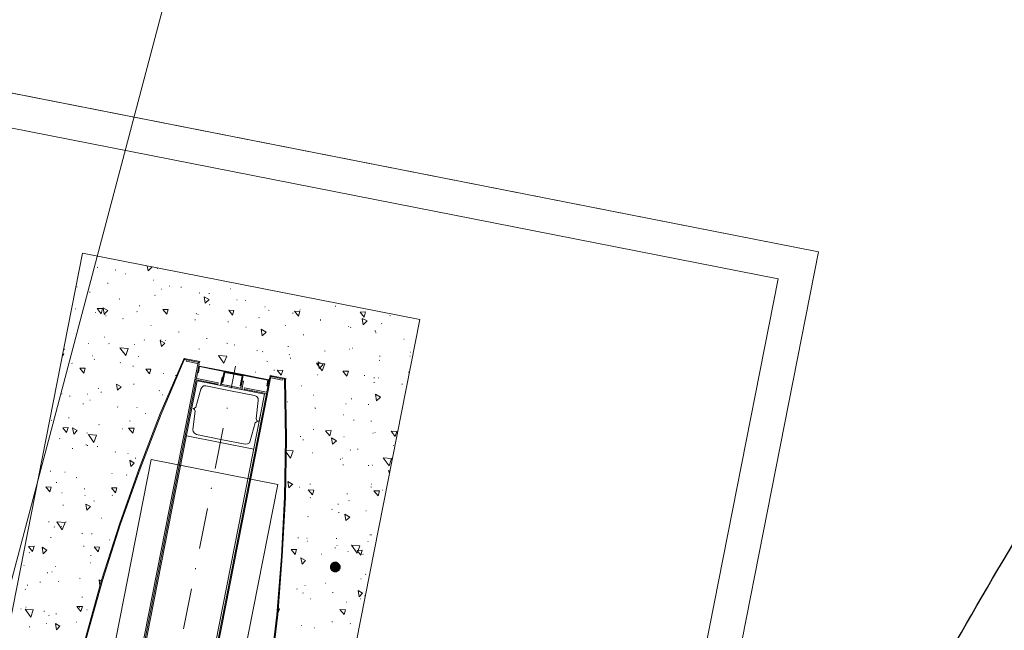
# Model space of a CAD drawing. Header units: millimetres. Extents: x 19047 to 276906, y -533553 to -451719.
# Tile 29 of 36: x 56283 to 58575, y -465495 to -464072. Entities that reach past the tile are written whole.
import ezdxf
from ezdxf.lldxf.tags import DXFTag

# ---------------------------------------------------------------- set-up
doc = ezdxf.new("R2010")
doc.units = ezdxf.units.MM
doc.header["$MEASUREMENT"] = 0
doc.linetypes.add('DASHED', pattern=[19.05, 12.7, -6.35])
doc.layers.add('IS_Węzeł_sieci_kanalizacyjnej_-_opisy', color=7, linetype='Continuous')
for name, color, linetype, lineweight in [('ODLEGŁOŚCI BEZPIECZNE OD LPG', 1, 'DASHED', 30), ('PZT woda_Nr_pióra__1', 7, 'Continuous', 13), ('PZT_Nr_pióra__1', 7, 'Continuous', 13), ('PZT_Nr_pióra__101', 7, 'Continuous', 5), ('PZT_Nr_pióra__205', 8, 'Continuous', 5)]:
    doc.layers.add(name, color=color, linetype=linetype, lineweight=lineweight)
tags = doc.linetypes.add('SOLID', pattern=[10, 10, 0]).pattern_tags.tags
tags[6:7] = [DXFTag(74, 4), DXFTag(75, 0), DXFTag(340, '0'), DXFTag(46, 0.0), DXFTag(50, 0.0), DXFTag(44, 0.0), DXFTag(45, 0.0)]
tags[4:5] = [DXFTag(74, 4), DXFTag(75, 0), DXFTag(340, '0'), DXFTag(46, 0.0), DXFTag(50, 0.0), DXFTag(44, 0.0), DXFTag(45, 0.0)]

msp = doc.modelspace()

# ---------------------------------------------------------------- hatches: boundary and pattern name
at = {"layer": 'PZT_Nr_pióra__1', "linetype": 'Continuous', "lineweight": 0, "true_color": 0x000000}
for points in [[(57008.9, -465337.8), (57005.6, -465343.6), (57017.8, -465347.1)], [(57014.9, -465334.7), (57008.9, -465337.8), (57017.8, -465347.1)], [(57021.3, -465334.8), (57014.9, -465334.7), (57017.8, -465347.1)], [(57027, -465339.2), (57021.3, -465334.8), (57017.8, -465347.1)], [(57030.3, -465344.2), (57027, -465339.2), (57017.8, -465347.1)], [(57005.6, -465343.6), (57005.4, -465350), (57017.8, -465347.1)], [(57005.4, -465350), (57008.5, -465356.1), (57017.8, -465347.1)], [(57008.5, -465356.1), (57014.4, -465359.4), (57017.8, -465347.1)], [(57014.4, -465359.4), (57020.8, -465359.5), (57017.8, -465347.1)], [(57030.1, -465350.6), (57030.3, -465344.2), (57017.8, -465347.1)], [(57020.8, -465359.5), (57026.8, -465356.4), (57017.8, -465347.1)], [(57026.8, -465356.4), (57030.1, -465350.6), (57017.8, -465347.1)]]:
    msp.add_hatch(color=18, dxfattribs=at).paths.add_polyline_path(points)

# ---------------------------------------------------------------- linework, layer by layer
at = {"layer": 'IS_Węzeł_sieci_kanalizacyjnej_-_opisy', "linetype": 'SOLID', "lineweight": 20, "ltscale": 10}
msp.add_line((58567.6, -456668.7), (54131.7, -473438.3), dxfattribs=at)
at = {"layer": 'ODLEGŁOŚCI BEZPIECZNE OD LPG', "ltscale": 100}
for centre in [(61672.2, -468544.2), (65439.3, -469439.5)]:
    msp.add_circle(centre, 8000, dxfattribs=at)
at = {"layer": 'PZT woda_Nr_pióra__1', "linetype": 'Continuous', "flags": 128}
for points in [[(58142.3, -464612.7), (57568.8, -467526.8), (55056.9, -467032.5), (55630.4, -464118.3)], [(58048.4, -464675.8), (57505.8, -467432.8), (55150.9, -466969.4), (55693.3, -464212.8)], [(56609.5, -466548.1), (56883.7, -465154.9), (56589.3, -465096.9), (56315.2, -466490.2)]]:
    msp.add_lwpolyline(points, close=True, dxfattribs=at)
at = {"layer": 'PZT_Nr_pióra__101', "linetype": 'Continuous', "flags": 128}
for points in [[(55629.6, -464118.9), (55630.6, -464118.2), (58142.2, -464613.1), (57568.8, -467527.2), (55056.8, -467032.9)], [(55692.7, -464212.6), (58048.3, -464676.2), (57505.8, -467432.8), (55150.9, -466969.4)], [(56429.2, -464616.4), (57214.3, -464770.9), (56770.2, -467027.4), (55985.2, -466872.9)], [(56702.1, -464868.6), (56701.7, -464870.7)], [(56866.2, -464900.9), (56865.8, -464903)], [(56750.2, -465057.1), (56828.1, -465072.5)], [(56751.7, -465049.9), (56807.7, -465060.9)]]:
    msp.add_lwpolyline(points, close=True, dxfattribs=at)
for points in [[(56664.1, -464864.4), (56610.3, -464989.7), (56561.3, -465118.1), (56515.5, -465247.2), (56473.5, -465378), (56436.8, -465510), (56404, -465643.7), (56375.3, -465778.3)], [(56666.2, -464864.8), (56612.2, -464991.1), (56563.4, -465118.5), (56517.3, -465248.6), (56475.6, -465378.5), (56438.6, -465511.4), (56406, -465644.1), (56377.4, -465778.7)], [(56667.9, -464861.9), (56665.6, -464862.5), (56664.1, -464864.4)], [(56665.8, -464861.5), (56702.1, -464868.6)], [(56667.4, -464864), (56666.4, -464863.7), (56666.2, -464864.8)], [(56667.4, -464864), (56701.7, -464870.7)], [(56671, -464867.9), (56671.6, -464864.8)], [(56696.9, -464873), (56671, -464867.9)], [(56697.6, -464869.9), (56671.6, -464864.8)], [(56691.4, -464906.4), (56697.8, -464874.2)], [(56694.6, -464907), (56700.9, -464874.9)], [(56697.8, -464874.2), (56698, -464873.2), (56696.9, -464873)], [(56700.9, -464874.9), (56700.5, -464871.5), (56697.6, -464869.9)], [(56698.3, -464893.7), (56701.1, -464879.2)], [(56699.3, -464894), (56702, -464880.5)], [(56782.1, -464895.1), (56701.1, -464879.2)], [(56781.9, -464896.2), (56702, -464880.5)], [(56785.2, -464879.6), (56775.2, -464930.5)], [(56699.3, -464894), (56698.3, -464893.7)], [(56756.4, -464905.2), (56754.3, -464904.8), (56750.5, -464924.5)], [(56753.3, -464920.8), (56759.1, -464891.7)], [(56756.2, -464917), (56760.7, -464894.2)], [(56781.5, -464898.3), (56760.7, -464894.2)], [(56781.5, -464898.3), (56801.2, -464902.1)], [(56781.9, -464896.2), (56860.8, -464911.7)], [(56782.1, -464895.1), (56863.1, -464911.1)], [(56798.8, -464925.4), (56796.7, -464925), (56801.2, -464902.1)], [(56798, -464929.6), (56803.7, -464900.5)], [(56868.9, -464903.6), (56866.6, -464904.2), (56865, -464907.1)], [(56899, -464909.5), (56865.8, -464903)], [(56901.5, -464907.9), (56866.2, -464900.9)], [(56868.9, -464903.6), (56894.9, -464908.7)], [(56690.6, -464910.6), (56514.5, -465805.7)], [(56693.7, -464911.2), (56517.6, -465806.3)], [(56696.5, -464913.9), (56520.7, -465806.9)], [(56694.8, -464911.4), (56690.6, -464910.6)], [(56691.4, -464906.4), (56691.9, -464909.7), (56694.8, -464911.4)], [(56694.6, -464907), (56694.4, -464908.1), (56695.4, -464908.3)], [(56745.2, -464918.1), (56744.6, -464921.2), (56694.8, -464911.4)], [(56745.2, -464918.1), (56695.4, -464908.3)], [(56775.4, -464929.4), (56696.5, -464913.9)], [(56716.8, -464925.4), (56711.4, -464925.5), (56707.5, -464929), (56704.6, -464932.7)], [(56773.9, -464936.7), (56716.8, -464925.4)], [(56753.3, -464920.8), (56754.2, -464922)], [(56756.2, -464917), (56754.2, -464916.6)], [(56787.4, -464928.5), (56754.2, -464922)], [(56763.5, -464923.8), (56796.8, -464930.4)], [(56801.1, -464914), (56804.2, -464914.6), (56800.3, -464934.3)], [(56821.8, -465866.2), (56846.3, -465730.8), (56865.4, -465595.4), (56881.6, -465458.4), (56892.2, -465322.4), (56899.9, -465184.7), (56901.9, -465048.2), (56899.8, -464910.8)], [(56823.9, -465866.6), (56847.4, -465731), (56867.7, -465594.8), (56883.7, -465458.8), (56894.5, -465321.7), (56901.9, -465185.2), (56904.2, -465047.5), (56901.9, -464911.2)], [(56858.2, -464925.2), (56860.8, -464911.7)], [(56858.2, -464925.2), (56860.3, -464925.6)], [(56858.6, -464939.3), (56865, -464907.1)], [(56860.3, -464925.6), (56863.1, -464911.1)], [(56860.7, -464939.7), (56867, -464907.5)], [(56868.3, -464906.7), (56867, -464907.5)], [(56868.3, -464906.7), (56894.2, -464911.8)], [(56894.2, -464911.8), (56894.9, -464908.7)], [(56899.8, -464910.8), (56900.1, -464909.7), (56899, -464909.5)], [(56901.9, -464911.2), (56901.3, -464908.9), (56899.4, -464907.4)], [(56677.5, -465837.8), (56853.3, -464944.7)], [(56857.8, -464943.5), (56681.7, -465838.6)], [(56859.9, -464943.9), (56683.7, -465839)], [(56693.1, -464974.7), (56704.6, -464932.7)], [(56773.9, -464936.7), (56830, -464947.7)], [(56775.4, -464929.4), (56853.3, -464944.7)], [(56796.8, -464930.4), (56797.8, -464930.6), (56798, -464929.6)], [(56805.9, -464933.3), (56806.5, -464930.2)], [(56805.9, -464933.3), (56856.8, -464943.3)], [(56806.5, -464930.2), (56857.4, -464940.2)], [(56838.6, -464959.1), (56838.3, -464954.8), (56835, -464949.8), (56830, -464947.7)], [(56853.3, -464944.7), (56840.8, -465008.1)], [(56859.9, -464943.9), (56856.8, -464943.3), (56859.1, -464942.6), (56860.7, -464939.7)], [(56857.4, -464940.2), (56858.6, -464939.3)], [(56833.3, -465002.3), (56838.6, -464959.1)], [(56691.3, -464984.1), (56686, -465027.2)], [(56687.1, -464977.8), (56690.4, -464977.4), (56693.1, -464974.7)], [(56691.3, -464984.1), (56689.8, -464980.5), (56687.1, -464977.8)], [(56766.2, -464976.1), (56765.8, -464978.2)], [(56831.5, -465011.6), (56820, -465053.6)], [(56833.3, -465002.3), (56834.8, -465005.8), (56838.7, -465007.7), (56834.1, -465008.9), (56831.5, -465011.6)], [(56750.2, -465057.1), (56671.3, -465041.6)], [(56686, -465027.2), (56687.3, -465031.8), (56689.8, -465035.5), (56694.6, -465038.6)], [(56751.7, -465049.9), (56694.6, -465038.6)], [(56751.7, -465049.9), (56694.6, -465038.6)], [(56756.8, -465023.9), (56738.4, -465117.4)], [(56807.7, -465060.9), (56813.3, -465059.9), (56818.1, -465057.6), (56820, -465053.6)], [(56729.4, -465163.1), (56729, -465165.1)], [(56720, -465210.8), (56701.6, -465304.3)], [(56692.6, -465350), (56692.2, -465352.1)], [(56683.2, -465397.7), (56664.8, -465491.2)]]:
    msp.add_lwpolyline(points, dxfattribs=at)
at = {"layer": 'PZT_Nr_pióra__205', "linetype": 'Continuous', "flags": 128}
for points in [[(56463.8, -464649.1), (56464.8, -464649.3)], [(56581.9, -464657.3), (56579.8, -464646.1)], [(56581.9, -464657.3), (56591.2, -464648.3)], [(56591.2, -464648.3), (56590.2, -464648.1)], [(56603.5, -464651.8), (56602.7, -464650.6)], [(56603.5, -464651.8), (56603.7, -464650.8)], [(56505.7, -464655.2), (56506.8, -464655.4)], [(56528.8, -464664.1), (56529.8, -464664.3)], [(56416, -464694.7), (56417, -464694.9)], [(56487.8, -464686.2), (56488.8, -464686.4)], [(56593.8, -464679), (56594.9, -464679.2)], [(56631, -464692.8), (56632.1, -464693)], [(56658.6, -464695), (56659.7, -464695.2)], [(56773.2, -464699.2), (56774.2, -464699.4)], [(56445.9, -464707.1), (56447, -464707.3)], [(56597.7, -464714.3), (56598.7, -464714.5)], [(56613.4, -464700.1), (56614.4, -464700.4)], [(56701.2, -464708.8), (56702.3, -464709)], [(56714.8, -464733), (56712.5, -464717.5)], [(56724.1, -464724.1), (56712.5, -464717.5)], [(56723.6, -464710), (56724.7, -464710.2)], [(56472.6, -464757.7), (56463.3, -464745)], [(56476.1, -464745.4), (56463.3, -464745)], [(56480.1, -464758.1), (56477.6, -464743.5)], [(56488.2, -464749.9), (56477.6, -464743.5)], [(56515.1, -464722.9), (56516.1, -464723.1)], [(56561.6, -464738.5), (56562.7, -464738.7)], [(56714.8, -464733), (56724.1, -464724.1)], [(56725, -464736.1), (56726, -464736.3)], [(56788.6, -464724.9), (56789.7, -464725.1)], [(56807.7, -464726.5), (56808.8, -464726.7)], [(56853.5, -464740.9), (56854.5, -464741.1)], [(57017.6, -464739.8), (57018.7, -464740)], [(56412.4, -464745.8), (56413.4, -464746)], [(56459.3, -464754), (56460.4, -464754.2)], [(56472.6, -464757.7), (56476.1, -464745.4)], [(56480.1, -464758.1), (56488.2, -464749.9)], [(56480.9, -464759.3), (56482, -464759.5)], [(56483.7, -464762), (56484.7, -464762.2)], [(56555.6, -464752.4), (56556.7, -464752.6)], [(56625.6, -464758.6), (56616, -464747)], [(56628.9, -464747.4), (56616, -464747)], [(56625.6, -464758.6), (56628.9, -464747.4)], [(56693.9, -464757), (56694.9, -464757.2)], [(56697.8, -464758.8), (56698.9, -464759)], [(56778.4, -464760.7), (56769.8, -464749.3)], [(56781.7, -464749.4), (56769.8, -464749.3)], [(56778.4, -464760.7), (56781.7, -464749.4)], [(56839.8, -464766.3), (56840.9, -464766.5)], [(56862.6, -464749.2), (56863.7, -464749.4)], [(56918.5, -464755.9), (56919.5, -464756.1)], [(56932.2, -464762.9), (56922.6, -464751.3)], [(56935.5, -464751.7), (56922.6, -464751.3)], [(56932.2, -464762.9), (56935.5, -464751.7)], [(56935, -464748.3), (56936.1, -464748.6)], [(57088.4, -464752.6), (57075.4, -464753.3)], [(57085, -464764.9), (57075.4, -464753.3)], [(57085, -464764.9), (57088.4, -464752.6)], [(57144.9, -464761.6), (57146, -464761.8)], [(56523.3, -464768.7), (56524.4, -464768.9)], [(56588.1, -464784.7), (56589.2, -464784.9)], [(56691, -464771.5), (56692.1, -464771.7)], [(56767.8, -464775.8), (56768.9, -464776.1)], [(56809.6, -464788.4), (56810.6, -464788.6)], [(56900.9, -464784.8), (56902, -464785)], [(56983.1, -464772.9), (56984.1, -464773.1)], [(56983.5, -464770.8), (56984.5, -464771)], [(57048.3, -464786.8), (57049.3, -464787)], [(57053.3, -464788.9), (57054.3, -464789.1)], [(57082.5, -464782.8), (57080, -464768.2)], [(57091.8, -464773.8), (57080, -464768.2)], [(57082.5, -464782.8), (57091.8, -464773.8)], [(57125.1, -464780.3), (57126.1, -464780.6)], [(56480.3, -464812), (56481.3, -464812.2)], [(56653.1, -464799.7), (56654.2, -464799.9)], [(56847.6, -464808.8), (56845.3, -464793.3)], [(56857, -464799.9), (56845.3, -464793.3)], [(56847.6, -464808.8), (56857, -464799.9)], [(56943.1, -464806), (56944.2, -464806.2)], [(57110, -464796.8), (57111, -464797)], [(57110.6, -464799.1), (57111.6, -464799.3)], [(57112.3, -464801.6), (57113.3, -464801.8)], [(56443, -464826.2), (56444, -464826.5)], [(56490.3, -464826.9), (56491.3, -464827.1)], [(56530.2, -464854.2), (56516.5, -464836.4)], [(56535.6, -464838), (56516.5, -464836.4)], [(56550.3, -464829), (56551.3, -464829.2)], [(56572.9, -464818.4), (56573.9, -464818.6)], [(56613, -464833.8), (56610.4, -464819.3)], [(56621, -464825.7), (56610.4, -464819.3)], [(56610.6, -464818.3), (56611.7, -464818.5)], [(56613, -464833.8), (56621, -464825.7)], [(56622.3, -464819.5), (56623.3, -464819.7)], [(56718.1, -464814.6), (56719.2, -464814.8)], [(56765.5, -464826.1), (56766.5, -464826.3)], [(56783, -464830.6), (56784, -464830.8)], [(56783.2, -464829.6), (56784.2, -464829.8)], [(56907.5, -464833.5), (56908.5, -464833.7)], [(57177.3, -464816.5), (57178.3, -464816.7)], [(56382, -464856.3), (56386.2, -464851.7)], [(56386.2, -464851.7), (56383.3, -464850.1)], [(56387.4, -464840.1), (56388.4, -464840.3)], [(56452.4, -464855.1), (56453.4, -464855.3)], [(56530.2, -464854.2), (56535.6, -464838)], [(56558.9, -464856.6), (56559.9, -464856.8)], [(56700.4, -464839.2), (56701.4, -464839.4)], [(56758.6, -464872.2), (56745.9, -464854.6)], [(56765, -464856.2), (56745.9, -464854.6)], [(56758.6, -464872.2), (56765, -464856.2)], [(56835.5, -464843.1), (56836.5, -464843.3)], [(56848, -464845.5), (56849, -464845.8)], [(56910.3, -464852.4), (56911.3, -464852.6)], [(56992.8, -464843.9), (56993.9, -464844.1)], [(57049.7, -464839.9), (57050.7, -464840.1)], [(57057.8, -464837.2), (57058.8, -464837.4)], [(57120.9, -464856.1), (57122, -464856.3)], [(57191.1, -464855.9), (57192.1, -464856.1)], [(57192.9, -464846.6), (57194, -464846.8)], [(56404.7, -464872.7), (56405.7, -464872.9)], [(56456.2, -464863.4), (56457.2, -464863.6)], [(56517.2, -464871.1), (56518.2, -464871.3)], [(56546.9, -464879.1), (56547.9, -464879.3)], [(56858.6, -464868.1), (56859.7, -464868.3)], [(56913, -464860.5), (56914, -464860.7)], [(56987, -464890.2), (56974.2, -464872.6)], [(56993.3, -464874.2), (56974.2, -464872.6)], [(56978, -464875.4), (56979, -464875.7)], [(56980.5, -464884.6), (56978.2, -464869)], [(56989.8, -464875.6), (56978.2, -464869)], [(56980.5, -464884.6), (56989.8, -464875.6)], [(56987, -464890.2), (56993.3, -464874.2)], [(57120.1, -464865.7), (57121.2, -464865.9)], [(56432.6, -464895.4), (56423, -464883.8)], [(56435.9, -464884.2), (56423, -464883.8)], [(56432.6, -464895.4), (56435.9, -464884.2)], [(56585.4, -464897.4), (56576.8, -464886)], [(56588.6, -464886.2), (56576.8, -464886)], [(56582.2, -464886), (56583.2, -464886.2)], [(56585.4, -464897.4), (56588.6, -464886.2)], [(56617.9, -464896.3), (56619, -464896.5)], [(56646.2, -464900.8), (56647.2, -464901)], [(56832.1, -464893.1), (56833.2, -464893.3)], [(56875.1, -464888.6), (56876.1, -464888.8)], [(56892.1, -464900.6), (56882.6, -464889)], [(56895.4, -464889.4), (56882.6, -464889)], [(56892.1, -464900.6), (56895.4, -464889.4)], [(56975.4, -464899.7), (56976.4, -464899.9)], [(57044.9, -464902.6), (57035.3, -464891)], [(57048.2, -464891.4), (57035.3, -464891)], [(57042.8, -464891.4), (57043.8, -464891.6)], [(57044.9, -464902.6), (57048.2, -464891.4)], [(57085.2, -464900.9), (57086.2, -464901.1)], [(57190, -464894.5), (57188.1, -464893.1)], [(57190.2, -464893.5), (57188.1, -464893.1)], [(56511, -464935.6), (56508.4, -464921.1)], [(56519, -464927.5), (56508.4, -464921.1)], [(56511, -464935.6), (56519, -464927.5)], [(56548.3, -464921.4), (56549.3, -464921.6)], [(56902.3, -464909.1), (56903.4, -464909.3)], [(56939.1, -464925), (56940.2, -464925.2)], [(57107.8, -464906.4), (57108.8, -464906.6)], [(57107.8, -464917.2), (57108.9, -464917.4)], [(57117.6, -464906.2), (57118.6, -464906.4)], [(57172.8, -464921.3), (57173.9, -464921.5)], [(56381.1, -464943.5), (56382.1, -464943.7)], [(56399.3, -464949.3), (56400.4, -464949.5)], [(56440.2, -464944.4), (56441.3, -464944.6)], [(56465.5, -464931), (56466.5, -464931.2)], [(56472.4, -464939.9), (56473.4, -464940.1)], [(56607.9, -464936.4), (56608.9, -464936.6)], [(56614.6, -464946.3), (56615.6, -464946.5)], [(56967.2, -464946.7), (56968.2, -464946.9)], [(57113.4, -464960.3), (57111, -464944.8)], [(57122.7, -464951.4), (57111, -464944.8)], [(56430.3, -464967.2), (56431.4, -464967.4)], [(56446.1, -464958.5), (56447.1, -464958.7)], [(56905.8, -464962.6), (56906.9, -464962.8)], [(57042, -464966.8), (57043, -464967)], [(57055, -464955.3), (57056.1, -464955.5)], [(57094.5, -464968.5), (57095.5, -464968.7)], [(57113.4, -464960.3), (57122.7, -464951.4)], [(56510.9, -464974.4), (56511.9, -464974.6)], [(56555.9, -464975.8), (56557, -464976)], [(56575.9, -464989.4), (56576.9, -464989.6)], [(56970, -464976.3), (56971, -464976.6)], [(56970.8, -464977.6), (56971.9, -464977.8)], [(57035.8, -464992.5), (57036.9, -464992.7)], [(56357, -465005.6), (56358, -465005.8)], [(56397, -464999.5), (56398, -464999.7)], [(56467.2, -465015.5), (56468.2, -465015.7)], [(56539, -465006.9), (56540, -465007.1)], [(57060.4, -465004.9), (57061.4, -465005.1)], [(57100.9, -465007.5), (57101.9, -465007.7)], [(56395.8, -465021.9), (56383.8, -465022.8)], [(56392.3, -465034.2), (56383.8, -465022.8)], [(56392.3, -465034.2), (56395.8, -465021.9)], [(56409, -465037.4), (56406.4, -465022.9)], [(56417, -465029.3), (56406.4, -465022.9)], [(56409, -465037.4), (56417, -465029.3)], [(56439.7, -465034.9), (56440.7, -465035.1)], [(56455.7, -465057.4), (56443.2, -465038.8)], [(56462.3, -465040.4), (56443.2, -465038.8)], [(56455.7, -465057.4), (56462.3, -465040.4)], [(56522.4, -465025.3), (56523.5, -465025.5)], [(56546.3, -465035.4), (56536.8, -465023.8)], [(56549.6, -465024.1), (56536.8, -465023.8)], [(56546.3, -465035.4), (56549.6, -465024.1)], [(56966.6, -465026.4), (56967.7, -465026.6)], [(57008.1, -465029.2), (56995.1, -465029.8)], [(57004.7, -465041.4), (56995.1, -465029.8)], [(57004.7, -465041.4), (57008.1, -465029.2)], [(57105.1, -465035.3), (57106.1, -465035.5)], [(57109.7, -465034), (57110.7, -465034.2)], [(57157.4, -465043.4), (57148, -465030.8)], [(57160.9, -465031.2), (57148, -465030.8)], [(57157.4, -465043.4), (57160.9, -465031.2)], [(56375.6, -465048.1), (56376.6, -465048.3)], [(56437.5, -465062.5), (56438.5, -465062.7)], [(56440.4, -465064.1), (56441.4, -465064.3)], [(56936.4, -465043.1), (56937.4, -465043.3)], [(56942.4, -465050.7), (56943.5, -465050.9)], [(57011.6, -465061.1), (57009, -465046.6)], [(57020.7, -465053.2), (57009, -465046.6)], [(57011.6, -465061.1), (57020.7, -465053.2)], [(57037.7, -465043.6), (57038.7, -465043.8)], [(57152.3, -465064), (57153.3, -465064.2)], [(56405.5, -465071.3), (56406.6, -465071.5)], [(56463.6, -465066.5), (56464.7, -465066.7)], [(56505.4, -465079.1), (56506.4, -465079.3)], [(56534.9, -465082.7), (56535.9, -465082.9)], [(56913.5, -465093.6), (56903.3, -465079.7)], [(56920.1, -465076.5), (56904.1, -465075.6)], [(56913.5, -465093.6), (56920.1, -465076.5)], [(56964.5, -465081), (56965.5, -465081.2)], [(57052.1, -465074.5), (57053.1, -465074.7)], [(57069.7, -465072.6), (57070.8, -465072.8)], [(56541.8, -465113.2), (56539.3, -465098.7)], [(56549.9, -465105.1), (56539.3, -465098.7)], [(56541.8, -465113.2), (56549.9, -465105.1)], [(56552.1, -465093.7), (56553.2, -465093.9)], [(57029.5, -465095.9), (57030.6, -465096.1)], [(57034.3, -465093.6), (57035.3, -465093.8)], [(57035.6, -465109), (57036.6, -465109.2)], [(57094.5, -465110.9), (57095.6, -465111.1)], [(57104.5, -465109.6), (57105.5, -465109.8)], [(57142.9, -465111.8), (57129.3, -465092.9)], [(57148.4, -465094.5), (57129.3, -465092.9)], [(57142.9, -465111.8), (57148.4, -465094.5)], [(56354.2, -465123.7), (56355.3, -465123.9)], [(56388.3, -465126.1), (56389.3, -465126.3)], [(56497.7, -465129.3), (56498.7, -465129.5)], [(56531.5, -465132.7), (56532.5, -465132.9)], [(57143.8, -465129.2), (57141.9, -465122.4)], [(57144.8, -465124), (57141.9, -465122.4)], [(56368.4, -465150.3), (56369.4, -465150.5)], [(56414.9, -465138.9), (56415.9, -465139.1)], [(56909.6, -465162.9), (56907, -465148.4)], [(56918.7, -465155), (56907, -465148.4)], [(56909.6, -465162.9), (56917.6, -465154.8)], [(56917.6, -465154.8), (56918.7, -465155)], [(56958.7, -465154.3), (56959.8, -465154.5)], [(57102.1, -465154.4), (57103.2, -465154.6)], [(56353.3, -465172.1), (56343.7, -465160.5)], [(56356.6, -465160.9), (56343.7, -465160.5)], [(56353.3, -465172.1), (56356.6, -465160.9)], [(56380.9, -465174.3), (56382, -465174.5)], [(56433.4, -465165.2), (56434.5, -465165.4)], [(56506.1, -465174.1), (56496.5, -465162.5)], [(56509.4, -465162.9), (56496.5, -465162.5)], [(56498.4, -465180.2), (56499.5, -465180.4)], [(56506.1, -465174.1), (56509.4, -465162.9)], [(56933.6, -465161.2), (56934.7, -465161.4)], [(56964.6, -465179.1), (56955, -465167.6)], [(56967.9, -465167.9), (56955, -465167.6)], [(56964.6, -465179.1), (56967.9, -465167.9)], [(57044.9, -465176.6), (57046, -465176.8)], [(57100.9, -465160.7), (57102, -465160.9)], [(57117.4, -465181.2), (57107.8, -465169.6)], [(57120.7, -465169.9), (57107.8, -465169.6)], [(57117.4, -465181.2), (57120.7, -465169.9)], [(57127.5, -465168.1), (57128.5, -465168.3)], [(56383.9, -465202.9), (56385, -465203.1)], [(56434.7, -465180.6), (56435.8, -465180.8)], [(56439.8, -465215), (56437.3, -465200.5)], [(56448.1, -465205.9), (56437.3, -465200.5)], [(56455.9, -465193.4), (56457, -465193.6)], [(56959, -465185.6), (56960.1, -465185.8)], [(57024, -465200.5), (57025.1, -465200.8)], [(57049.3, -465192.6), (57050.4, -465192.8)], [(56439.8, -465215), (56448.1, -465205.9)], [(57009.7, -465212.8), (57010.8, -465213)], [(57025.5, -465220.3), (57026.6, -465220.5)], [(57042.4, -465238.7), (57039.9, -465224.2)], [(57051.5, -465230.8), (57039.9, -465224.2)], [(57088.8, -465216.5), (57089.9, -465216.7)], [(56350.4, -465241.6), (56351.5, -465241.9)], [(56382.2, -465260.9), (56369.7, -465242.2)], [(56388.8, -465243.8), (56369.7, -465242.2)], [(56382.2, -465260.9), (56388.8, -465243.8)], [(56390.3, -465241.9), (56391.3, -465242.1)], [(56472.9, -465233.4), (56473.9, -465233.6)], [(56953.6, -465229.8), (56954.6, -465230)], [(57042.4, -465238.7), (57051.5, -465230.8)], [(56363.1, -465253.9), (56364.2, -465254.1)], [(56380.6, -465253), (56381.6, -465253.2)], [(56428.1, -465268.8), (56429.2, -465269)], [(56450.6, -465270), (56451.6, -465270.2)], [(57101.7, -465271.9), (57102.7, -465272.1)], [(56298.5, -465281), (56299.5, -465281.2)], [(56355.1, -465278.2), (56356.1, -465278.4)], [(56492.1, -465283.6), (56493.1, -465283.8)], [(56930.9, -465279.3), (56931.9, -465279.5)], [(56951.2, -465280.1), (56952.3, -465280.3)], [(56953.1, -465286.9), (56954.1, -465287.1)], [(57020.1, -465280.7), (57021.2, -465280.9)], [(57093.2, -465287.5), (57094.2, -465287.7)], [(57098.4, -465272.3), (57099.4, -465272.5)], [(56316.6, -465298.6), (56303.5, -465299.3)], [(56313.1, -465310.9), (56303.5, -465299.3)], [(56305, -465313.6), (56306, -465313.8)], [(56313.1, -465310.9), (56316.6, -465298.6)], [(56337.8, -465316.8), (56335.5, -465301.3)], [(56346.1, -465307.7), (56335.5, -465301.3)], [(56337.8, -465316.8), (56346.1, -465307.7)], [(56432, -465298.7), (56433, -465298.9)], [(56466, -465311.9), (56456.5, -465300.3)], [(56469.3, -465300.6), (56456.5, -465300.3)], [(56466, -465311.9), (56469.3, -465300.6)], [(56924.4, -465317.9), (56914.8, -465306.3)], [(56927.6, -465306.7), (56914.8, -465306.3)], [(56924.4, -465317.9), (56927.6, -465306.7)], [(56985, -465316.9), (56986, -465317.1)], [(57016.9, -465302.7), (57017.9, -465302.9)], [(57021.2, -465297.1), (57022.3, -465297.3)], [(57046.6, -465310.7), (57047.6, -465310.9)], [(57068.4, -465315), (57055.9, -465296.3)], [(57075, -465297.9), (57055.9, -465296.3)], [(57068.4, -465315), (57075, -465297.9)], [(57080.6, -465307.7), (57068.6, -465308.5)], [(57077.1, -465319.9), (57068.6, -465308.5)], [(57077.1, -465319.9), (57080.6, -465307.7)], [(57081.9, -465317.6), (57082.9, -465317.8)], [(56448.1, -465337.4), (56449.1, -465337.6)], [(56448.2, -465320.2), (56449.3, -465320.4)], [(56940.4, -465340.5), (56937.9, -465326)], [(56948.5, -465332.4), (56937.9, -465326)], [(56940.4, -465340.5), (56948.5, -465332.4)], [(56292.6, -465343.5), (56293.7, -465343.7)], [(56347.5, -465360.8), (56348.5, -465361)], [(56357.6, -465358.5), (56358.7, -465358.7)], [(56365.5, -465346), (56366.5, -465346.2)], [(57017.8, -465347.1), (57018.9, -465347.3)], [(56330.3, -465382.2), (56331.4, -465382.4)], [(56372.7, -465380.8), (56373.7, -465381.1)], [(56422.6, -465373.4), (56423.7, -465373.6)], [(56470, -465390.3), (56468.3, -465377)], [(56473.1, -465380.1), (56468.3, -465377)], [(56994.3, -465384.5), (56995.3, -465384.7)], [(57077.1, -465374.9), (57078.1, -465375.1)], [(57087.8, -465364.1), (57088.9, -465364.3)], [(56295.7, -465399.1), (56296.7, -465399.3)], [(56300.9, -465389.4), (56301.9, -465389.6)], [(56927.9, -465398.4), (56929, -465398.6)], [(56942.3, -465407.7), (56943.3, -465407.9)], [(56946.8, -465390.3), (56947.8, -465390.5)], [(57011.6, -465406.3), (57012.6, -465406.5)], [(57073.3, -465416.3), (57070.7, -465401.7)], [(57081.3, -465408.1), (57070.7, -465401.7)], [(57073.3, -465416.3), (57081.3, -465408.1)], [(56428, -465417.6), (56429, -465417.8)], [(56960.2, -465421), (56961.2, -465421.2)], [(57043.8, -465428.8), (57044.9, -465429)], [(57076.6, -465421.2), (57077.6, -465421.4)], [(57085.5, -465414.4), (57086.5, -465414.6)], [(56285.7, -465444.6), (56286.7, -465444.8)], [(56308.8, -465464.3), (56296.3, -465445.6)], [(56315.4, -465447.2), (56296.3, -465445.6)], [(56297.3, -465440.4), (56298.3, -465440.6)], [(56308.8, -465464.3), (56314.3, -465447)], [(56339.7, -465449.9), (56340.7, -465450.1)], [(56425.8, -465450.6), (56416.2, -465439)], [(56429.1, -465439.4), (56416.2, -465439)], [(56422.2, -465441.3), (56423.3, -465441.5)], [(56425.8, -465450.6), (56429.1, -465439.4)], [(56439.5, -465446.9), (56440.5, -465447.1)], [(56884.3, -465455.7), (56883.3, -465455.4)], [(56884.3, -465455.7), (56887.6, -465444.4)], [(56887.6, -465444.4), (56884.3, -465444.9)], [(57038.1, -465457.9), (57028.5, -465446.3)], [(57041.4, -465446.7), (57028.5, -465446.3)], [(57038.1, -465457.9), (57041.4, -465446.7)], [(56350.7, -465459.6), (56351.7, -465459.8)], [(56367.5, -465456.4), (56368.5, -465456.6)], [(56415.5, -465475.6), (56416.5, -465475.8)], [(57009.9, -465475), (57011, -465475.2)], [(56305.5, -465486.3), (56306.6, -465486.5)], [(56344.7, -465478.9), (56345.8, -465479.1)], [(56368.8, -465493.4), (56366.3, -465478.8)], [(56376.9, -465485.2), (56366.3, -465478.8)], [(56368.8, -465493.4), (56376.9, -465485.2)], [(56938.1, -465483.5), (56939.2, -465483.7)], [(56969.5, -465488.6), (56970.5, -465488.8)], [(57052.3, -465479), (57053.3, -465479.2)]]:
    msp.add_lwpolyline(points, dxfattribs=at)

doc.saveas('drawing.dxf')
